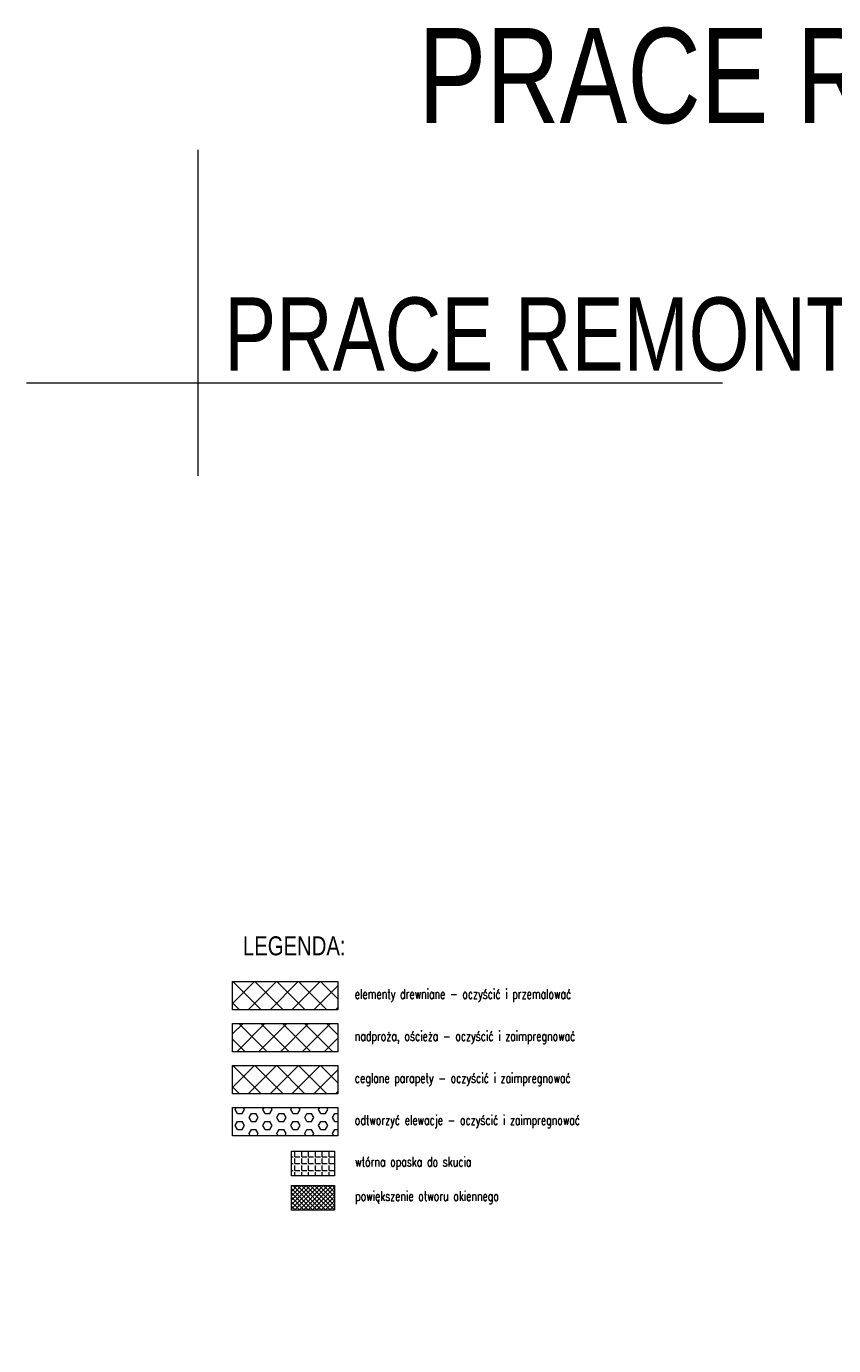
# Model space of a CAD drawing. Header units: millimetres. Extents: x 284606 to 569416, y -192995 to -95103.
# Tile 133 of 178: x 296053 to 297710, y -99150 to -96442. Entities that reach past the tile are written whole.
import ezdxf
from ezdxf import colors
from ezdxf.entities.mleader import LeaderData, LeaderLine
from ezdxf.math import Vec2, Vec3

# ---------------------------------------------------------------- set-up
doc = ezdxf.new("R2010")
doc.units = ezdxf.units.MM
doc.linetypes.add('HIDDEN', pattern=[9.525, 6.35, -3.175])
for name, color, linetype, lineweight in [('!STR_Elewacje 0.05', 8, 'Continuous', 5), ('!STR_Ocieplenie 0.05', 1, 'Continuous', 5), ('!STR_Opisy 0.09', 8, 'Continuous', 9), ('!STR_Przerywana 0.09', 8, 'HIDDEN', 9), ('!STR_Wymiarowanie', 254, 'Continuous', 9)]:
    doc.layers.add(name, color=color, linetype=linetype, lineweight=lineweight)
doc.layers.add('!STR_Obrysy pomieszczeń', color=215, linetype='Continuous', lineweight=9, plot=False)
doc.styles.add('1_50', font='txt', dxfattribs={"width": 0.8})
doc.styles.add('j-romans', font='romans.shx', dxfattribs={"width": 0.7})

msp = doc.modelspace()

# ---------------------------------------------------------------- hatches: boundary and pattern name
at = {"layer": '!STR_Ocieplenie 0.05', "lineweight": 5, "ltscale": 0.3, "true_color": 0xa3d425}
h = msp.add_hatch(dxfattribs=at)
h.set_pattern_fill('ANSI37', color=62, scale=10)
h.set_pattern_definition([(45, (-12915.664, 2108.943), (-22.4506403, 22.4506403), []), (135, (-12915.664, 2108.943), (-22.4506403, -22.4506403), [])])
h.paths.add_polyline_path([(296692, -98402.8), (296476.2, -98402.8), (296476.2, -98460.9), (296692, -98460.9)])
at = {"layer": '!STR_Ocieplenie 0.05', "lineweight": 5, "ltscale": 0.3, "true_color": 0x387fc2}
h = msp.add_hatch(dxfattribs=at)
h.set_pattern_fill('ANSI37', color=145, scale=10)
h.set_pattern_definition([(45, (-551.132, 3814.203), (-22.4506403, 22.4506403), []), (135, (-551.132, 3814.203), (-22.4506403, -22.4506403), [])])
h.paths.add_polyline_path([(296692, -98489.1), (296476.2, -98489.1), (296476.2, -98547.1), (296692, -98547.1)])
at = {"layer": '!STR_Ocieplenie 0.05', "lineweight": 5, "ltscale": 0.3, "true_color": 0xdb2724}
h = msp.add_hatch(dxfattribs=at)
h.set_pattern_fill('ANSI37', color=22, scale=10)
h.set_pattern_definition([(45, (-12915.664, 1936.426), (-22.4506403, 22.4506403), []), (135, (-12915.664, 1936.426), (-22.4506403, -22.4506403), [])])
h.paths.add_polyline_path([(296692, -98575.3), (296476.2, -98575.3), (296476.2, -98633.4), (296692, -98633.4)])
at = {"layer": '!STR_Ocieplenie 0.05', "lineweight": 5, "ltscale": 0.3, "true_color": 0xb740bf}
h = msp.add_hatch(dxfattribs=at)
h.set_pattern_fill('HEX', color=203, scale=3)
h.set_pattern_definition([(0, (-551.132, 3727.944), (0, 16.49778395), [9.525, -19.05]), (120, (-551.132, 3727.944), (-14.2875, -8.248892), [9.525, -19.05]), (60, (-541.607, 3727.944), (-14.2875, 8.248892), [9.525, -19.05])])
h.paths.add_polyline_path([(296692, -98661.6), (296476.2, -98661.6), (296476.2, -98719.7), (296692, -98719.7)])
at = {"layer": '!STR_Ocieplenie 0.05', "ltscale": 1.5, "true_color": 0xf00000}
h = msp.add_hatch(dxfattribs=at)
h.set_pattern_fill('ANSI37', color=1, scale=2, angle=-90)
h.set_pattern_definition([(315, (505493.9793, 499617.815), (4.49012806, 4.49012806), []), (45, (505493.9793, 499617.815), (-4.49012806, 4.49012806), [])])
h.paths.add_polyline_path([(296685.3, -98872.1), (296685.3, -98821.8), (296596.9, -98821.8), (296596.9, -98872.1)])
at = {"layer": '!STR_Wymiarowanie', "ltscale": 1.5, "true_color": 0xe01f22}
h = msp.add_hatch(dxfattribs=at)
h.set_pattern_fill('ANGLE', color=242, scale=2)
h.set_pattern_definition([(0, (496.089, 2296.204), (0, 13.97), [10.16, -3.81]), (90, (496.089, 2296.204), (-13.97, 9e-16), [10.16, -3.81])])
h.paths.add_polyline_path([(296685.3, -98751.4), (296596.9, -98751.4), (296596.9, -98801.7), (296685.3, -98801.7)])

# ---------------------------------------------------------------- linework, layer by layer
at = {"layer": '!STR_Obrysy pomieszczeń', "ltscale": 0.3}
for points in [[(296405, -96695.7), (296405, -97365.1)], [(296052.6, -97174), (297482.2, -97174)]]:
    msp.add_lwpolyline(points, dxfattribs=at)
at = {"layer": '!STR_Opisy 0.09', "ltscale": 0.3}
for points in [[(296476.2, -98402.8), (296692, -98402.8), (296692, -98460.9), (296476.2, -98460.9)], [(296476.2, -98402.8), (296692, -98402.8), (296692, -98460.9), (296476.2, -98460.9)], [(296476.2, -98489.1), (296692, -98489.1), (296692, -98547.1), (296476.2, -98547.1)], [(296476.2, -98489.1), (296692, -98489.1), (296692, -98547.1), (296476.2, -98547.1)], [(296476.2, -98575.3), (296692, -98575.3), (296692, -98633.4), (296476.2, -98633.4)], [(296476.2, -98575.3), (296692, -98575.3), (296692, -98633.4), (296476.2, -98633.4)], [(296476.2, -98661.6), (296692, -98661.6), (296692, -98719.7), (296476.2, -98719.7)], [(296476.2, -98661.6), (296692, -98661.6), (296692, -98719.7), (296476.2, -98719.7)]]:
    msp.add_lwpolyline(points, close=True, dxfattribs=at)
at = {"layer": '!STR_Wymiarowanie', "color": 242, "ltscale": 1.5, "true_color": 0xe01f22}
for points in [[(296596.9, -98751.4), (296685.3, -98751.4), (296685.3, -98801.7), (296596.9, -98801.7)], [(296596.9, -98821.8), (296685.3, -98821.8), (296685.3, -98872.1), (296596.9, -98872.1)]]:
    msp.add_lwpolyline(points, close=True, dxfattribs=at)

# ---------------------------------------------------------------- texts
at = {"layer": '!STR_Elewacje 0.05', "ltscale": 0.3, "char_height": 20, "width": 532.395, "attachment_point": 1, "style": 'j-romans'}
for s, insert in [('\\A1;elementy drewniane - oczyścić i przemalować', (296727, -98418.6)), ('\\A1;nadproża, ościeża - oczyścić i zaimpregnować', (296727, -98504.9)), ('\\A1;ceglane parapety - oczyścić i zaimpregnować', (296727, -98591.1)), ('\\A1;odtworzyć elewacje - oczyścić i zaimpregnować', (296727, -98677.4)), ('\\A1;wtórna opaska do skucia', (296727.7, -98763)), ('\\A1;powiększenie otworu okiennego', (296727.7, -98833.4))]:
    msp.add_mtext(s, dxfattribs=dict(at, insert=insert))
at = {"layer": '!STR_Obrysy pomieszczeń', "ltscale": 0.3, "attachment_point": 1, "style": '1_50'}
for width, heights, insert, char_height in [(6685.002, [2002.6], (296857.8, -96445.8), 195), (2231.725, [120.4], (296458.7, -96998.8), 150)]:
    msp.add_mtext_dynamic_manual_height_columns('PRACE REMONTOWE', width=width, gutter_width=453.6, heights=heights, dxfattribs=dict(at, insert=insert, char_height=char_height))
at = {"layer": '!STR_Przerywana 0.09', "ltscale": 0.3, "insert": (296497.2, -98310.3), "char_height": 39, "attachment_point": 1, "style": '1_50'}
msp.add_mtext_dynamic_manual_height_columns('LEGENDA:', width=1526.315, gutter_width=0, heights=[120.4], dxfattribs=at)

# ---------------------------------------------------------------- leaders
at = {"layer": '!STR_Opisy 0.09', "ltscale": 0.3}
ml = msp.add_multileader_mtext('Standard', dxfattribs=at)
ml.set_content('wymiana oświetlenia ', color=256, style='j-romans')
ml.set_leader_properties()
ml.build(insert=Vec2(0, 0))
ml.multileader.update_dxf_attribs({"text_right_attachment_type": 6, "dogleg_length": 0.36, "arrow_head_size": 8, "scale": 2})
ctx = ml.context
ctx.base_point, ctx.scale, ctx.char_height, ctx.arrow_head_size, ctx.landing_gap_size, ctx.plane_origin = Vec3(297870.4, -98604.4), 2, 20, 8, 4, Vec3(345178.9, -103265.1)
ctx.right_attachment, ctx.text_align_type = 6, 2
notes = []
notes.append((ctx, [(1, (1, 1, 0), (298089.1, -98617.7), (-1, 0), 0.72, [(1, [(298307.7, -98540.3)], 0, [])])]))
ctx.mtext.insert, ctx.mtext.width, ctx.mtext.alignment, ctx.mtext.flow_direction = Vec3(298084.4, -98591.1), 616.028, 3, 5
ml = msp.add_multileader_mtext('Standard', dxfattribs=at)
ml.set_content('wymiana drzwi zewnętrznych ', color=256, style='j-romans')
ml.set_leader_properties()
ml.build(insert=Vec2(0, 0))
ml.multileader.update_dxf_attribs({"text_right_attachment_type": 6, "dogleg_length": 0.36, "arrow_head_size": 8, "scale": 2})
ctx = ml.context
ctx.base_point, ctx.scale, ctx.char_height, ctx.arrow_head_size, ctx.landing_gap_size, ctx.plane_origin = Vec3(297835, -99084.8), 2, 20, 8, 4, Vec3(345229.1, -103453.3)
ctx.right_attachment, ctx.text_align_type = 6, 2
notes.append((ctx, [(1, (1, 1, 0), (298147.1, -99098.1), (-1, 0), 0.72, [(1, [(298306.5, -98722.7)], 0, [])])]))
ctx.mtext.insert, ctx.mtext.width, ctx.mtext.alignment, ctx.mtext.flow_direction = Vec3(298142.4, -99071.4), 616.028, 3, 5
ml = msp.add_multileader_mtext('Standard', dxfattribs=at)
ml.set_content('wtórna opaska do skucia', color=256, style='j-romans')
ml.set_leader_properties()
ml.build(insert=Vec2(0, 0))
ml.multileader.update_dxf_attribs({"text_right_attachment_type": 6, "dogleg_length": 0.36, "arrow_head_size": 8, "scale": 2})
ctx = ml.context
ctx.base_point, ctx.scale, ctx.char_height, ctx.arrow_head_size, ctx.landing_gap_size, ctx.plane_origin = Vec3(297931.4, -99137.1), 2, 20, 8, 4, Vec3(345833.9, -103391.7)
ctx.right_attachment, ctx.text_align_type = 6, 2
notes.append((ctx, [(1, (1, 1, 0), (298210.8, -99150.5), (-1, 0), 0.72, [(1, [(298368.6, -98736.6)], 0, [])])]))
ctx.mtext.insert, ctx.mtext.width, ctx.mtext.alignment, ctx.mtext.flow_direction = Vec3(298206.1, -99123.8), 616.028, 3, 5
for ctx, leaders in notes:
    for number, flags, end, landing, length, lines in leaders:
        leader = LeaderData()
        leader.index, (leader.has_last_leader_line, leader.has_dogleg_vector, leader.attachment_direction) = number, flags
        leader.last_leader_point, leader.dogleg_vector, leader.dogleg_length = Vec3(end), Vec3(landing), length
        for number, points, colour, breaks in lines:
            line = LeaderLine()
            line.index, line.vertices, line.color, line.breaks = number, Vec3.list(points), colors.encode_raw_color(colour), breaks
            leader.lines.append(line)
        ctx.leaders.append(leader)

doc.saveas('drawing.dxf')
